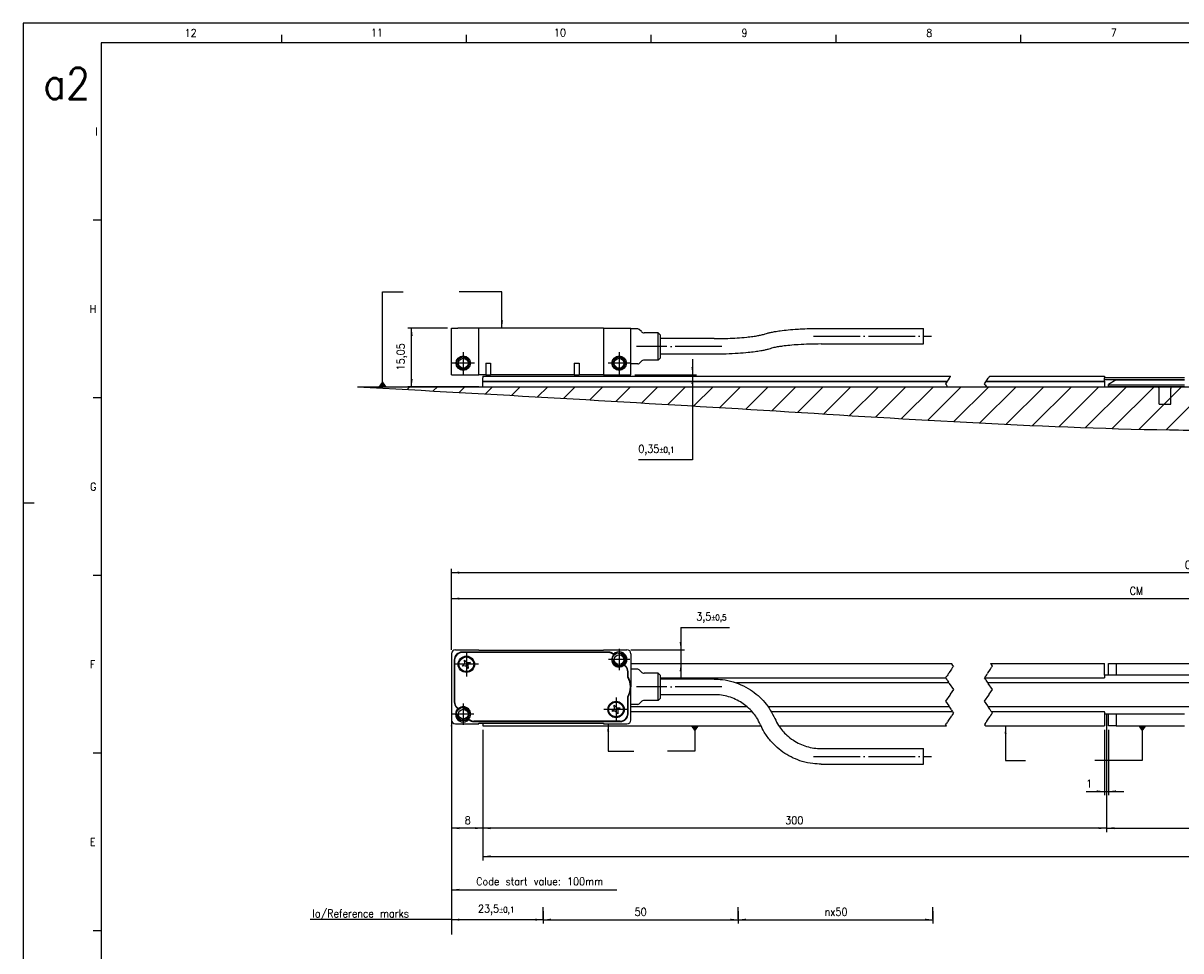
# Model space of a CAD drawing. Header units: millimetres. Extents: x -85 to 1408, y -72 to 348.
# Tile 2 of 6: x -85 to 212, y 110 to 348. Entities that reach past the tile are written whole.
import ezdxf

# ---------------------------------------------------------------- set-up
doc = ezdxf.new("R2010")
doc.units = ezdxf.units.MM
doc.linetypes.add('DOT_CENTER', pattern=[14, 12, -1, 0, -1])
doc.layers.add('1', color=7, linetype='Continuous')
doc.styles.add('CONVERTER_11', font='txt.shx', dxfattribs={"width": 0.9})
doc.dimstyles.new('ME10_DIM_13', dxfattribs={"dimtxt": 2, "dimasz": 2, "dimexe": 1, "dimexo": 1, "dimgap": 1, "dimtad": 1, "dimtih": 1, "dimtoh": 1, "dimdsep": 46, "dimtxsty": 'CONVERTER_11', "dimsah": 1, "dimcen": 0.09, "dimclrd": 2, "dimclre": 2, "dimclrt": 2, "dimadec": 0, "dimazin": 0, "dimtol": 1, "dimtp": 0.1, "dimtm": 0.1, "dimtfac": 0.75, "dimtdec": 0, "dimtix": 1, "dimtmove": 1, "dimatfit": 3, "dimfxl": 1, "dimtolj": 1, "dimtzin": 0, "dimarcsym": 0})
doc.dimstyles.new('ME10_DIM_14', dxfattribs={"dimtxt": 2, "dimasz": 2, "dimexe": 1, "dimexo": 1, "dimgap": 1, "dimtad": 1, "dimdsep": 46, "dimtxsty": 'CONVERTER_11', "dimsah": 1, "dimcen": 0.09, "dimclrd": 2, "dimclre": 2, "dimclrt": 2, "dimadec": 0, "dimazin": 0, "dimtfac": 1, "dimtdec": 4, "dimtix": 1, "dimtmove": 0, "dimatfit": 3, "dimfxl": 1, "dimtolj": 1, "dimtzin": 0, "dimarcsym": 0})
doc.dimstyles.new('ME10_DIM_18', dxfattribs={"dimtxt": 2, "dimasz": 2, "dimexe": 1, "dimexo": 1, "dimgap": 1, "dimtad": 1, "dimdsep": 46, "dimtxsty": 'CONVERTER_11', "dimsah": 1, "dimcen": 0.09, "dimclrd": 2, "dimclre": 2, "dimclrt": 2, "dimadec": 0, "dimazin": 0, "dimtfac": 1, "dimtdec": 4, "dimtix": 1, "dimtmove": 0, "dimatfit": 3, "dimfxl": 1, "dimtolj": 1, "dimtzin": 0, "dimarcsym": 0})
doc.dimstyles.new('ME10_DIM_19', dxfattribs={"dimtxt": 2, "dimasz": 2, "dimexe": 1, "dimexo": 1, "dimgap": 1, "dimtad": 1, "dimdsep": 46, "dimtxsty": 'CONVERTER_11', "dimsah": 1, "dimcen": 0.09, "dimclrd": 2, "dimclre": 2, "dimclrt": 2, "dimadec": 0, "dimazin": 0, "dimtfac": 1, "dimtdec": 4, "dimtix": 1, "dimtmove": 0, "dimatfit": 3, "dimfxl": 1, "dimtolj": 1, "dimtzin": 0, "dimarcsym": 0})
doc.dimstyles.new('ME10_DIM_20', dxfattribs={"dimtxt": 2, "dimasz": 2, "dimexe": 1, "dimexo": 1, "dimgap": 1, "dimtad": 1, "dimdsep": 46, "dimtxsty": 'CONVERTER_11', "dimsah": 1, "dimcen": 0.09, "dimclrd": 2, "dimclre": 2, "dimclrt": 2, "dimadec": 0, "dimazin": 0, "dimtol": 1, "dimtp": 0.1, "dimtm": 0.1, "dimtfac": 0.75, "dimtdec": 0, "dimtix": 1, "dimtmove": 0, "dimatfit": 3, "dimfxl": 1, "dimtolj": 1, "dimtzin": 0, "dimarcsym": 0})
doc.dimstyles.new('ME10_DIM_21', dxfattribs={"dimtxt": 2, "dimasz": 2, "dimexe": 1, "dimexo": 1, "dimgap": 1, "dimtad": 1, "dimdsep": 46, "dimtxsty": 'CONVERTER_11', "dimsah": 1, "dimcen": 0.09, "dimclrd": 2, "dimclre": 2, "dimclrt": 2, "dimadec": 0, "dimazin": 0, "dimtfac": 1, "dimtdec": 4, "dimtix": 1, "dimtmove": 0, "dimatfit": 3, "dimfxl": 1, "dimtolj": 1, "dimtzin": 0, "dimarcsym": 0})
doc.dimstyles.new('ME10_DIM_22', dxfattribs={"dimtxt": 2, "dimasz": 2, "dimexe": 1, "dimexo": 1, "dimgap": 1, "dimtad": 1, "dimdsep": 46, "dimtxsty": 'CONVERTER_11', "dimsah": 1, "dimcen": 0.09, "dimclrd": 2, "dimclre": 2, "dimclrt": 2, "dimadec": 0, "dimazin": 0, "dimtfac": 1, "dimtdec": 4, "dimtix": 1, "dimtmove": 0, "dimatfit": 3, "dimfxl": 1, "dimtolj": 1, "dimtzin": 0, "dimarcsym": 0})
doc.dimstyles.new('ME10_DIM_24', dxfattribs={"dimtxt": 2, "dimasz": 2, "dimexe": 1, "dimexo": 1, "dimgap": 1, "dimtad": 1, "dimdsep": 46, "dimtxsty": 'CONVERTER_11', "dimsah": 1, "dimcen": 0.09, "dimclrd": 2, "dimclre": 2, "dimclrt": 2, "dimadec": 0, "dimazin": 0, "dimtfac": 1, "dimtdec": 4, "dimtix": 1, "dimtmove": 0, "dimatfit": 3, "dimfxl": 1, "dimtolj": 1, "dimtzin": 0, "dimarcsym": 0})
doc.dimstyles.new('ME10_DIM_25', dxfattribs={"dimtxt": 2, "dimasz": 2, "dimexe": 1, "dimexo": 1, "dimgap": 1, "dimtad": 1, "dimtih": 1, "dimtoh": 1, "dimdsep": 46, "dimtxsty": 'CONVERTER_11', "dimsah": 1, "dimcen": 0.09, "dimclrd": 2, "dimclre": 2, "dimclrt": 2, "dimadec": 0, "dimazin": 0, "dimtol": 1, "dimtp": 0.5, "dimtm": 0.5, "dimtfac": 0.75, "dimtdec": 0, "dimtix": 1, "dimtmove": 1, "dimatfit": 3, "dimfxl": 1, "dimtolj": 1, "dimtzin": 0, "dimarcsym": 0})
doc.dimstyles.new('ME10_DIM_29', dxfattribs={"dimtxt": 2, "dimasz": 2, "dimexe": 1, "dimexo": 1, "dimgap": 1, "dimtad": 1, "dimdsep": 46, "dimtxsty": 'CONVERTER_11', "dimsah": 1, "dimcen": 0.09, "dimclrd": 2, "dimclre": 2, "dimclrt": 2, "dimadec": 0, "dimazin": 0, "dimtfac": 1, "dimtdec": 4, "dimtix": 1, "dimtmove": 0, "dimatfit": 3, "dimfxl": 1, "dimtolj": 1, "dimtzin": 0, "dimarcsym": 0})
doc.dimstyles.new('ME10_DIM_30', dxfattribs={"dimtxt": 2, "dimasz": 2, "dimexe": 1, "dimexo": 1, "dimgap": 1, "dimtad": 1, "dimdsep": 46, "dimtxsty": 'CONVERTER_11', "dimsah": 1, "dimcen": 0.09, "dimclrd": 2, "dimclre": 2, "dimclrt": 2, "dimadec": 0, "dimazin": 0, "dimtfac": 1, "dimtdec": 4, "dimtix": 1, "dimtmove": 0, "dimatfit": 3, "dimfxl": 1, "dimtolj": 1, "dimtzin": 0, "dimarcsym": 0})
doc.dimstyles.new('ME10_DIM_31', dxfattribs={"dimtxt": 2, "dimasz": 2, "dimexe": 1, "dimexo": 1, "dimgap": 1, "dimtad": 1, "dimdsep": 46, "dimtxsty": 'CONVERTER_11', "dimsah": 1, "dimcen": 0.09, "dimclrd": 2, "dimclre": 2, "dimclrt": 2, "dimadec": 0, "dimazin": 0, "dimtfac": 1, "dimtdec": 4, "dimtix": 1, "dimtmove": 0, "dimatfit": 3, "dimfxl": 1, "dimtolj": 1, "dimtzin": 0, "dimarcsym": 0})
doc.dimstyles.new('ME10_DIM_32', dxfattribs={"dimtxt": 2, "dimasz": 2, "dimexe": 1, "dimexo": 1, "dimgap": 1, "dimtad": 1, "dimdsep": 46, "dimtxsty": 'CONVERTER_11', "dimsah": 1, "dimcen": 0.09, "dimclrd": 2, "dimclre": 2, "dimclrt": 2, "dimadec": 0, "dimazin": 0, "dimtfac": 1, "dimtdec": 4, "dimtix": 1, "dimtmove": 0, "dimatfit": 3, "dimfxl": 1, "dimtolj": 1, "dimtzin": 0, "dimarcsym": 0})
doc.dimstyles.get("Standard").update_dxf_attribs({"dimtxt": 0.18, "dimasz": 0.18, "dimexe": 0.18, "dimexo": 0.0625, "dimgap": 0.09, "dimtad": 0, "dimtih": 1, "dimtoh": 1, "dimdec": 4, "dimzin": 0, "dimdsep": 46, "dimtxsty": 'Standard', "dimcen": 0.09, "dimadec": 0, "dimazin": 0, "dimtfac": 1, "dimtdec": 4, "dimtofl": 0, "dimtmove": 0, "dimatfit": 3, "dimfxl": 1, "dimtolj": 1, "dimtzin": 0, "dimarcsym": 0})

# ---------------------------------------------------------------- blocks, each defined once
blk = doc.blocks.new('Regla_64__5', base_point=(32.99, 250.26))
at = {"color": 7, "linetype": 'Continuous'}
for p, q in [((32.99, 257.41), (153.02, 257.41)), ((32.99, 257.41), (32.99, 257.01)), ((32.99, 256.51), (32.99, 257.01)), ((32.99, 256.46), (32.99, 256.51)), ((32.99, 256.16), (32.99, 256.46)), ((32.99, 256.16), (152.18, 256.16)), ((32.99, 256.06), (32.99, 256.16)), ((152.12, 256.06), (32.99, 256.06)), ((32.99, 255.96), (32.99, 256.06)), ((152.05, 255.96), (32.99, 255.96)), ((32.99, 254.71), (32.99, 255.96)), ((192.49, 255.96), (162.05, 255.96)), ((192.49, 256.06), (162.12, 256.06)), ((162.18, 256.16), (192.49, 256.16)), ((163.02, 257.41), (192.49, 257.41)), ((192.49, 257.41), (192.49, 257.01)), ((192.49, 256.46), (192.49, 257.01)), ((212.99, 257.01), (192.49, 257.01)), ((212.99, 256.51), (192.49, 256.51)), ((192.49, 256.16), (192.49, 256.46)), ((192.49, 256.16), (192.49, 256.06)), ((192.49, 255.96), (192.49, 256.06)), ((192.49, 255.96), (192.49, 254.71)), ((195.49, 256.46), (193.49, 255.31)), ((195.49, 256.46), (212.99, 256.46)), ((32.99, 254.71), (152.26, 254.71)), ((162.26, 254.71), (192.49, 254.71)), ((193.49, 255.21), (193.49, 255.31)), ((193.49, 254.71), (193.49, 255.21)), ((193.49, 255.21), (212.99, 255.21)), ((212.99, 254.71), (193.49, 254.71)), ((206.49, 250.26), (206.49, 254.27)), ((209.49, 250.26), (209.49, 254.27)), ((206.49, 250.26), (209.49, 250.26))]:
    blk.add_line(p, q, dxfattribs=at)
at = {"color": 2, "linetype": 'DOT_CENTER'}
for p, q in [((152.05, 255.96), (151.74, 255.5)), ((151.74, 255.5), (151.93, 255.21)), ((152.12, 256.06), (152.05, 255.96)), ((152.18, 256.16), (152.12, 256.06)), ((152.38, 256.46), (152.18, 256.16)), ((152.42, 256.51), (152.38, 256.46)), ((152.68, 256.91), (152.42, 256.51)), ((152.68, 256.91), (152.75, 257.01)), ((152.75, 257.01), (152.8, 257.09)), ((152.8, 257.09), (152.85, 257.16)), ((152.85, 257.16), (152.92, 257.26)), ((152.92, 257.26), (152.99, 257.38)), ((152.99, 257.38), (153.02, 257.41)), ((161.74, 255.5), (162.05, 255.96)), ((161.93, 255.21), (161.74, 255.5)), ((162.05, 255.96), (162.12, 256.06)), ((162.12, 256.06), (162.18, 256.16)), ((162.18, 256.16), (162.38, 256.46)), ((162.38, 256.46), (162.42, 256.51)), ((162.42, 256.51), (162.68, 256.91)), ((162.75, 257.01), (162.68, 256.91)), ((162.8, 257.09), (162.75, 257.01)), ((162.85, 257.16), (162.8, 257.09)), ((162.92, 257.26), (162.85, 257.16)), ((162.99, 257.38), (162.92, 257.26)), ((163.02, 257.41), (162.99, 257.38)), ((152.26, 254.71), (151.93, 255.21)), ((161.93, 255.21), (162.26, 254.71))]:
    blk.add_line(p, q, dxfattribs=at)
at = {"color": 7, "linetype": 'Continuous'}
for centre, start, end in [((205.69, 254.27), 0, 33.3457), ((210.29, 254.27), 146.6543, 180)]:
    blk.add_arc(centre, 0.8, start, end, dxfattribs=at)
blk = doc.blocks.new('CABEZA_REGLA_EXPOSED__6', base_point=(24.99, 257.76))
at = {"color": 7, "linetype": 'Continuous'}
for p, q in [((24.99, 269.76), (26.58, 269.76)), ((24.99, 257.76), (24.99, 269.76)), ((31.99, 269.76), (26.58, 269.76)), ((31.99, 257.76), (31.99, 269.76)), ((63.99, 269.76), (31.99, 269.76)), ((63.99, 269.76), (66.57, 269.76)), ((63.99, 269.76), (63.99, 257.76)), ((66.57, 269.76), (69.4, 269.76)), ((69.4, 269.76), (70.29, 269.76)), ((70.29, 269.76), (70.99, 269.76)), ((70.99, 269.56), (70.99, 269.76)), ((70.99, 260.56), (70.99, 269.56)), ((72.78, 269.56), (70.99, 269.56)), ((73.7, 268.86), (73.14, 269.42)), ((77.99, 268.56), (74.4, 268.56)), ((78.49, 268.06), (77.99, 268.56)), ((77.99, 261.56), (77.99, 268.56)), ((78.49, 268.06), (78.49, 262.06)), ((119.83, 269.68), (146.08, 269.68)), ((146.08, 265.7), (146.08, 269.68)), ((92.33, 267.06), (78.49, 267.06)), ((119.83, 265.68), (146.08, 265.68)), ((77.99, 261.56), (74.4, 261.56)), ((78.49, 262.06), (77.99, 261.56)), ((92.33, 263.06), (78.49, 263.06)), ((33.77, 260.76), (33.77, 257.76)), ((33.77, 260.76), (35.01, 260.76)), ((35.01, 260.76), (35.01, 257.76)), ((56.47, 260.76), (56.47, 257.76)), ((56.47, 260.76), (57.71, 260.76)), ((57.71, 260.76), (57.71, 257.76)), ((72.78, 260.56), (70.99, 260.56)), ((70.99, 257.76), (70.99, 260.56)), ((73.7, 261.27), (73.14, 260.71)), ((24.99, 257.76), (31.99, 257.76)), ((33.77, 257.76), (31.99, 257.76)), ((33.77, 257.76), (35.01, 257.76)), ((56.47, 257.76), (35.01, 257.76)), ((56.47, 257.76), (57.71, 257.76)), ((63.99, 257.76), (57.71, 257.76)), ((63.99, 257.76), (70.99, 257.76))]:
    blk.add_line(p, q, dxfattribs=at)
for centre, radius in [((27.99, 260.76), 1.85), ((27.99, 260.76), 1.6), ((27.99, 260.76), 1.25), ((67.99, 260.76), 1.85), ((67.99, 260.76), 1.6), ((67.99, 260.76), 1.25)]:
    blk.add_circle(centre, radius, dxfattribs=at)
for centre, radius, start, end in [((72.78, 269.06), 0.5, 45, 90), ((74.4, 269.56), 1, 225, 270), ((74.4, 260.56), 1, 90, 135), ((72.78, 261.06), 0.5, 270, 315)]:
    blk.add_arc(centre, radius, start, end, dxfattribs=at)
for points, knots in [([(92.33, 267.06), (92.83, 267.07), (94, 267.07), (95.96, 267.12), (98.26, 267.23), (100.42, 267.4), (102.21, 267.61), (103.46, 267.8), (104.37, 267.98), (104.99, 268.13), (105.31, 268.23), (105.45, 268.27)], [0, 0, 0, 0, 1.48769, 3.512666, 5.906097, 8.384028, 10.000024, 11.308732, 12.197421, 12.78054, 13.209703, 13.209703, 13.209703, 13.209703]), ([(105.45, 268.27), (105.65, 268.33), (106.1, 268.47), (106.91, 268.67), (108, 268.88), (109.52, 269.12), (111.46, 269.33), (113.4, 269.48), (115.35, 269.59), (117.4, 269.67), (118.96, 269.68), (119.83, 269.68)], [0, 0, 0, 0, 0.62921, 1.420102, 2.48505, 3.957263, 6.044379, 8.336662, 9.80845, 11.888369, 14.497563, 14.497563, 14.497563, 14.497563]), ([(106.71, 264.48), (106.51, 264.41), (106.06, 264.27), (105.26, 264.08), (104.17, 263.86), (102.75, 263.65), (100.82, 263.42), (98.36, 263.23), (95.43, 263.09), (93.38, 263.07), (92.33, 263.06)], [0, 0, 0, 0, 0.62921, 1.420102, 2.48505, 3.957263, 5.711348, 8.336658, 11.355609, 14.497427, 14.497427, 14.497427, 14.497427]), ([(119.83, 265.68), (118.83, 265.67), (116.86, 265.66), (114.17, 265.53), (111.85, 265.35), (110.15, 265.16), (108.8, 264.96), (107.88, 264.79), (107.17, 264.62), (106.85, 264.52), (106.71, 264.48)], [0, 0, 0, 0, 3.020094, 5.905976, 8.079292, 9.999908, 11.019115, 12.197284, 12.79445, 13.209566, 13.209566, 13.209566, 13.209566])]:
    blk.add_open_spline(points, degree=3, knots=knots, dxfattribs=at)
blk.add_open_spline([(146.08, 265.68), (146.08, 265.69), (146.08, 265.69), (146.08, 265.7), (146.08, 265.7)], degree=3, dxfattribs=at)
at = {"layer": '1', "color": 2, "linetype": 'DOT_CENTER'}
for p, q in [((117.83, 267.68), (148.08, 267.68)), ((94.33, 265.06), (72.4, 265.06)), ((27.99, 263.61), (27.99, 257.91)), ((67.99, 263.61), (67.99, 257.91)), ((30.84, 260.76), (25.14, 260.76)), ((70.84, 260.76), (65.14, 260.76))]:
    blk.add_line(p, q, dxfattribs=at)
at = {"layer": '1', "color": 30, "linetype": 'Continuous'}
for centre in [(27.99, 260.76), (67.99, 260.76)]:
    blk.add_arc(centre, 1.5, 175, 95, dxfattribs=at)
blk = doc.blocks.new('EXG_EXGA-640__7', base_point=(24.99, 250.26))
for name, p in [('CABEZA_REGLA_EXPOSED__6', (24.99, 257.76)), ('Regla_64__5', (32.99, 250.26))]:
    blk.add_blockref(name, p)
blk = doc.blocks.new('*D40')
at = {"layer": '1', "color": 2, "linetype": 'Continuous'}
for p, q in [((86.8, 261.76), (86.8, 235.97)), ((33.99, 257.41), (87.8, 257.41)), ((71.99, 257.76), (87.8, 257.76)), ((86.8, 235.97), (72.92, 235.97))]:
    blk.add_line(p, q, dxfattribs=at)
at = {"layer": '1', "color": 2}
for points in [[(86.53, 259.76), (87.06, 259.76), (86.8, 257.76)], [(87.06, 255.41), (86.53, 255.41), (86.8, 257.41)]]:
    blk.add_solid(points, dxfattribs=at)
at = {"layer": '1', "color": 2, "insert": (72.92, 237.17), "char_height": 2, "attachment_point": 7, "rotation": 0.0001, "line_spacing_factor": 0.60024, "style": 'CONVERTER_11'}
blk.add_mtext('\\C2;0,35\\C2;\\H1.5;{\\Fgdt;`}0,1', dxfattribs=at)
blk = doc.blocks.new('*D41')
at = {"layer": '1', "color": 2, "linetype": 'Continuous'}
for p, q in [((23.99, 269.76), (13.75, 269.76)), ((14.75, 254.71), (14.75, 269.76)), ((31.99, 254.71), (13.75, 254.71))]:
    blk.add_line(p, q, dxfattribs=at)
at = {"layer": '1', "color": 2}
for points in [[(15.02, 267.76), (14.49, 267.76), (14.75, 269.76)], [(14.49, 256.71), (15.02, 256.71), (14.75, 254.71)]]:
    blk.add_solid(points, dxfattribs=at)
at = {"layer": '1', "color": 2, "insert": (13.55, 258.89), "char_height": 2, "attachment_point": 7, "rotation": 90, "line_spacing_factor": 0.60024, "style": 'CONVERTER_11'}
blk.add_mtext('15,05', dxfattribs=at)
blk = doc.blocks.new('1__18', base_point=(24.99, 167.73))
at = {"layer": '1', "color": 7}
blk.add_point((24.99, 167.73), dxfattribs=at)
blk = doc.blocks.new('Regla_64__20', base_point=(32.99, 159.73))
at = {"color": 7, "linetype": 'Continuous'}
for p, q in [((70.99, 183.73), (153.27, 183.73)), ((163.27, 183.73), (192.49, 183.73)), ((192.49, 180.73), (192.49, 183.73)), ((193.49, 183.73), (195.49, 183.73)), ((193.49, 180.73), (193.49, 183.73)), ((195.49, 183.73), (195.49, 180.73)), ((195.49, 183.73), (260.49, 183.73)), ((78.49, 180.03), (151.74, 180.03)), ((152.6, 178.73), (98.1, 178.73)), ((161.74, 180.03), (192.49, 180.03)), ((323.1, 178.73), (162.6, 178.73)), ((192.49, 180.73), (192.49, 180.18)), ((263.49, 180.73), (192.49, 180.73)), ((192.49, 180.18), (192.49, 180.03)), ((92.33, 175.73), (78.49, 175.73)), ((70.99, 172.73), (100.68, 172.73)), ((106.13, 172.73), (152.6, 172.73)), ((162.6, 172.73), (323.1, 172.73)), ((70.99, 171.43), (102.04, 171.43)), ((106.98, 171.43), (153.47, 171.43)), ((163.47, 171.43), (192.49, 171.43)), ((192.49, 171.28), (192.49, 171.43)), ((192.49, 171.28), (192.49, 170.73)), ((212.99, 170.73), (192.49, 170.73)), ((192.49, 170.73), (192.49, 167.73)), ((193.49, 167.73), (193.49, 170.73)), ((195.49, 170.73), (195.49, 167.73)), ((32.99, 168.43), (32.99, 167.73)), ((32.99, 167.73), (104.38, 167.73)), ((108.94, 167.73), (151.94, 167.73)), ((161.94, 167.73), (192.49, 167.73)), ((195.49, 167.73), (193.49, 167.73)), ((195.49, 167.73), (212.99, 167.73))]:
    blk.add_line(p, q, dxfattribs=at)
at = {"color": 2, "linetype": 'DOT_CENTER'}
for p, q in [((152.51, 181.19), (152.28, 180.83)), ((152.51, 181.19), (152.6, 181.32)), ((152.9, 181.77), (152.6, 181.32)), ((153.26, 182.3), (152.9, 181.77)), ((153.55, 182.75), (153.26, 182.3)), ((153.27, 183.73), (153.34, 183.63)), ((153.6, 183.23), (153.34, 183.63)), ((153.55, 182.75), (153.64, 182.88)), ((153.6, 183.23), (153.74, 183.03)), ((153.74, 183.03), (153.64, 182.88)), ((162.28, 180.83), (162.51, 181.19)), ((162.6, 181.32), (162.51, 181.19)), ((162.6, 181.32), (162.9, 181.77)), ((162.9, 181.77), (163.26, 182.3)), ((163.26, 182.3), (163.55, 182.75)), ((163.34, 183.63), (163.27, 183.73)), ((163.34, 183.63), (163.6, 183.23)), ((163.64, 182.88), (163.55, 182.75)), ((163.74, 183.03), (163.6, 183.23)), ((163.64, 182.88), (163.74, 183.03)), ((151.84, 180.18), (151.74, 180.03)), ((151.74, 180.03), (151.94, 179.73)), ((152.11, 180.58), (151.84, 180.18)), ((151.94, 179.73), (152.04, 179.58)), ((152.14, 179.43), (152.04, 179.58)), ((152.28, 180.83), (152.11, 180.58)), ((152.14, 179.43), (152.47, 178.93)), ((152.57, 178.78), (152.47, 178.93)), ((152.57, 178.78), (152.6, 178.73)), ((152.6, 178.73), (152.67, 178.63)), ((152.67, 178.63), (153.74, 177.03)), ((161.84, 180.18), (161.74, 180.03)), ((161.94, 179.73), (161.74, 180.03)), ((161.84, 180.18), (162.11, 180.58)), ((162.04, 179.58), (161.94, 179.73)), ((162.04, 179.58), (162.14, 179.43)), ((162.11, 180.58), (162.28, 180.83)), ((162.47, 178.93), (162.14, 179.43)), ((162.57, 178.78), (162.47, 178.93)), ((162.6, 178.73), (162.57, 178.78)), ((162.67, 178.63), (162.6, 178.73)), ((163.74, 177.03), (162.67, 178.63)), ((152.81, 175.63), (151.74, 174.03)), ((152.88, 175.73), (152.81, 175.63)), ((152.94, 175.83), (152.88, 175.73)), ((153.74, 177.03), (152.94, 175.83)), ((161.74, 174.03), (162.81, 175.63)), ((162.81, 175.63), (162.88, 175.73)), ((162.88, 175.73), (162.94, 175.83)), ((162.94, 175.83), (163.74, 177.03)), ((151.74, 174.03), (152.54, 172.83)), ((152.54, 172.83), (152.6, 172.73)), ((152.6, 172.73), (152.64, 172.68)), ((152.64, 172.68), (152.74, 172.53)), ((152.74, 172.53), (153.07, 172.03)), ((162.54, 172.83), (161.74, 174.03)), ((162.6, 172.73), (162.54, 172.83)), ((162.64, 172.68), (162.6, 172.73)), ((162.74, 172.53), (162.64, 172.68)), ((163.07, 172.03), (162.74, 172.53)), ((152.86, 169.7), (152.5, 169.17)), ((153.15, 170.15), (152.86, 169.7)), ((153.07, 172.03), (153.17, 171.88)), ((153.15, 170.15), (153.24, 170.28)), ((153.17, 171.88), (153.27, 171.73)), ((153.48, 170.63), (153.24, 170.28)), ((153.27, 171.73), (153.47, 171.43)), ((153.47, 171.43), (153.57, 171.28)), ((153.64, 170.88), (153.48, 170.63)), ((153.57, 171.28), (153.74, 171.03)), ((153.74, 171.03), (153.64, 170.88)), ((162.5, 169.17), (162.86, 169.7)), ((162.86, 169.7), (163.15, 170.15)), ((163.17, 171.88), (163.07, 172.03)), ((163.24, 170.28), (163.15, 170.15)), ((163.27, 171.73), (163.17, 171.88)), ((163.24, 170.28), (163.48, 170.63)), ((163.47, 171.43), (163.27, 171.73)), ((163.57, 171.28), (163.47, 171.43)), ((163.48, 170.63), (163.64, 170.88)), ((163.74, 171.03), (163.57, 171.28)), ((163.64, 170.88), (163.74, 171.03)), ((151.74, 168.03), (151.88, 168.23)), ((151.87, 167.83), (151.74, 168.03)), ((151.94, 167.73), (151.87, 167.83)), ((152.11, 168.59), (151.88, 168.23)), ((152.11, 168.59), (152.2, 168.72)), ((152.5, 169.17), (152.2, 168.72)), ((161.88, 168.23), (161.74, 168.03)), ((161.74, 168.03), (161.87, 167.83)), ((161.87, 167.83), (161.94, 167.73)), ((161.88, 168.23), (162.11, 168.59)), ((162.2, 168.72), (162.11, 168.59)), ((162.2, 168.72), (162.5, 169.17))]:
    blk.add_line(p, q, dxfattribs=at)
blk = doc.blocks.new('CABEZA_REGLA_EXPOSED__21', base_point=(24.99, 157.9))
at = {"color": 7, "linetype": 'Continuous'}
for p, q in [((25.99, 187.23), (31.99, 187.23)), ((31.99, 187.03), (31.99, 187.23)), ((63.99, 187.23), (69.99, 187.23)), ((63.99, 187.23), (63.99, 187.03)), ((24.99, 186.23), (24.99, 169.23)), ((25.69, 184.63), (25.69, 173.86)), ((25.79, 184.63), (25.79, 173.86)), ((65.26, 186.63), (27.69, 186.63)), ((65.26, 186.53), (27.69, 186.53)), ((28.34, 184.62), (28.96, 183.95)), ((28.37, 183.7), (28.34, 184.62)), ((63.99, 187.03), (31.99, 187.03)), ((70.99, 186.23), (70.99, 182.23)), ((27.71, 183.08), (28.37, 183.7)), ((28.62, 183.12), (27.71, 183.08)), ((29.24, 182.45), (28.62, 183.12)), ((28.96, 183.95), (29.87, 183.99)), ((29.87, 183.99), (29.21, 183.36)), ((29.21, 183.36), (29.24, 182.45)), ((69.63, 182.95), (69.26, 183.32)), ((69.4, 183.32), (69.7, 183.02)), ((70.19, 180.26), (70.19, 181.61)), ((70.29, 180.29), (70.29, 181.61)), ((72.78, 182.23), (70.99, 182.23)), ((70.99, 182.23), (70.99, 177.73)), ((73.7, 181.53), (73.14, 182.09)), ((77.99, 181.23), (74.4, 181.23)), ((77.99, 177.73), (77.99, 181.23)), ((78.49, 180.73), (77.99, 181.23)), ((78.49, 180.73), (78.49, 177.73)), ((92.33, 179.73), (78.49, 179.73)), ((70.99, 173.23), (70.99, 177.73)), ((77.99, 174.23), (77.99, 177.73)), ((78.49, 177.73), (78.49, 174.73)), ((92.33, 175.73), (78.49, 175.73)), ((26.58, 172.15), (26.28, 172.45)), ((26.72, 172.15), (26.35, 172.52)), ((66.74, 173.02), (67.36, 172.35)), ((66.77, 172.1), (66.74, 173.02)), ((67.36, 172.35), (68.27, 172.39)), ((68.27, 172.39), (67.61, 171.76)), ((70.19, 170.83), (70.19, 175.21)), ((70.29, 170.83), (70.29, 175.18)), ((72.78, 173.23), (70.99, 173.23)), ((70.99, 169.23), (70.99, 173.23)), ((73.7, 173.94), (73.14, 173.38)), ((77.99, 174.23), (74.4, 174.23)), ((78.49, 174.73), (77.99, 174.23)), ((66.11, 171.48), (66.77, 172.1)), ((67.02, 171.52), (66.11, 171.48)), ((67.64, 170.85), (67.02, 171.52)), ((67.61, 171.76), (67.64, 170.85)), ((25.99, 168.23), (31.99, 168.23)), ((68.29, 168.93), (30.72, 168.93)), ((30.72, 168.83), (68.29, 168.83)), ((31.99, 168.23), (31.99, 168.43)), ((31.99, 168.43), (63.99, 168.43)), ((63.99, 168.43), (63.99, 168.23)), ((63.99, 168.23), (69.99, 168.23)), ((119.83, 161.9), (146.08, 161.9)), ((146.08, 157.9), (146.08, 161.9)), ((119.83, 157.9), (146.08, 157.9))]:
    blk.add_line(p, q, dxfattribs=at)
for centre, radius in [((28.79, 183.53), 2.1), ((28.79, 183.53), 1.9), ((67.99, 184.73), 1.75), ((67.99, 184.73), 1.25), ((27.99, 170.73), 1.75), ((67.19, 171.93), 2.1), ((67.19, 171.93), 1.9), ((27.99, 170.73), 1.25)]:
    blk.add_circle(centre, radius, dxfattribs=at)
for centre, radius, start, end in [((25.99, 186.23), 1, 90, 180), ((69.99, 186.23), 1, 0, 90), ((27.69, 184.63), 2, 90, 180), ((27.69, 184.63), 1.9, 90, 180), ((65.26, 184.63), 2, 49.0546, 90), ((65.26, 184.63), 1.9, 46.1691, 90), ((67.99, 184.73), 1.9, 138.0289, 311.983), ((67.99, 184.73), 2, 315, 135.1434), ((68.29, 181.61), 1.9, 0, 45), ((68.29, 181.61), 2, 0, 45), ((72.78, 181.73), 0.5, 45, 90), ((74.4, 182.23), 1, 225, 270), ((65.99, 177.73), 4.9, 328.9973, 31.0027), ((65.99, 177.73), 5, 0, 30.6834), ((65.99, 177.73), 5, 329.3166, 0), ((27.69, 173.86), 2, 180, 225), ((27.69, 173.86), 1.9, 180, 225), ((27.99, 170.73), 1.9, 318.0289, 131.983), ((72.78, 173.73), 0.5, 270, 315), ((74.4, 173.23), 1, 90, 135), ((27.99, 170.73), 2, 135, 315.1434), ((30.72, 170.83), 1.9, 226.1691, 270), ((30.72, 170.83), 2, 229.0546, 270), ((68.29, 170.83), 2, 270, 0), ((68.29, 170.83), 1.9, 270, 0), ((25.99, 169.23), 1, 180, 270), ((69.99, 169.23), 1, 270, 0)]:
    blk.add_arc(centre, radius, start, end, dxfattribs=at)
for points, knots in [([(92.33, 179.73), (93.05, 179.71), (94.69, 179.65), (97.02, 179.14), (99.44, 178.26), (101.61, 177.08), (103.66, 175.53), (105.37, 173.78), (106.84, 171.81), (107.55, 170.35), (107.91, 169.63)], [0, 0, 0, 0, 2.15213, 4.940557, 7.08707, 9.865012, 12.315601, 14.762893, 17.199012, 19.632164, 19.632164, 19.632164, 19.632164]), ([(104.25, 168.01), (103.94, 168.64), (103.39, 169.75), (102.21, 171.3), (100.94, 172.57), (99.43, 173.69), (97.85, 174.57), (96.08, 175.23), (94.23, 175.66), (92.96, 175.71), (92.33, 175.73)], [0, 0, 0, 0, 2.090968, 3.710921, 5.820382, 7.452727, 9.336879, 11.223599, 13.117235, 15.011838, 15.011838, 15.011838, 15.011838]), ([(107.91, 169.63), (108.22, 169), (108.77, 167.89), (109.86, 166.47), (111.1, 165.17), (112.59, 164.02), (114.31, 163.07), (116.08, 162.41), (117.94, 161.98), (119.2, 161.93), (119.83, 161.9)], [0, 0, 0, 0, 2.090968, 3.710921, 5.340052, 7.452731, 9.336883, 11.223603, 13.117239, 15.011842, 15.011842, 15.011842, 15.011842]), ([(119.83, 157.9), (119.12, 157.93), (117.47, 157.99), (115.04, 158.52), (112.63, 159.43), (110.47, 160.62), (108.51, 162.11), (106.72, 163.93), (105.27, 165.91), (104.56, 167.38), (104.25, 168.01)], [0, 0, 0, 0, 2.15213, 4.940557, 7.404167, 9.865227, 12.315816, 14.763108, 17.510386, 19.632171, 19.632171, 19.632171, 19.632171])]:
    blk.add_open_spline(points, degree=3, knots=knots, dxfattribs=at)
at = {"layer": '1', "color": 2, "linetype": 'DOT_CENTER'}
for p, q in [((67.99, 187.48), (67.99, 181.98)), ((28.79, 186.63), (28.79, 180.43)), ((70.74, 184.73), (65.24, 184.73)), ((31.89, 183.53), (25.69, 183.53)), ((94.33, 177.73), (72.4, 177.73)), ((27.99, 173.48), (27.99, 167.98)), ((67.19, 175.03), (67.19, 168.83)), ((30.74, 170.73), (25.24, 170.73)), ((70.29, 171.93), (64.09, 171.93)), ((117.83, 159.9), (148.08, 159.9))]:
    blk.add_line(p, q, dxfattribs=at)
at = {"layer": '1', "color": 30, "linetype": 'Continuous'}
for centre in [(67.99, 184.73), (27.99, 170.73)]:
    blk.add_arc(centre, 1.5, 175, 95, dxfattribs=at)
blk = doc.blocks.new('EXG_EXGA-640__22', base_point=(24.99, 157.9))
for name, p in [('CABEZA_REGLA_EXPOSED__21', (24.99, 157.9)), ('Regla_64__20', (32.99, 159.73))]:
    blk.add_blockref(name, p)
blk = doc.blocks.new('*D42')
at = {"layer": '1', "color": 2, "linetype": 'Continuous'}
for p, q in [((98.49, 120.23), (98.49, 117.02)), ((148.49, 120.23), (148.49, 117.02)), ((98.49, 118.02), (148.49, 118.02))]:
    blk.add_line(p, q, dxfattribs=at)
at = {"layer": '1', "color": 2}
for points in [[(100.49, 118.28), (100.49, 117.75), (98.49, 118.02)], [(146.49, 117.75), (146.49, 118.28), (148.49, 118.02)]]:
    blk.add_solid(points, dxfattribs=at)
at = {"layer": '1', "color": 2, "insert": (120.71, 119.02), "char_height": 2, "attachment_point": 7, "rotation": 0.0001, "line_spacing_factor": 0.60024, "style": 'CONVERTER_11'}
blk.add_mtext('\\C2;nx\\C2;50', dxfattribs=at)
blk = doc.blocks.new('*D43')
at = {"layer": '1', "color": 2, "linetype": 'Continuous'}
for p, q in [((48.49, 120.23), (48.49, 117.02)), ((98.49, 120.23), (98.49, 117.02)), ((48.49, 118.02), (98.49, 118.02))]:
    blk.add_line(p, q, dxfattribs=at)
at = {"layer": '1', "color": 2}
for points in [[(50.49, 118.28), (50.49, 117.75), (48.49, 118.02)], [(96.49, 117.75), (96.49, 118.28), (98.49, 118.02)]]:
    blk.add_solid(points, dxfattribs=at)
at = {"layer": '1', "color": 2, "insert": (71.99, 119.02), "char_height": 2, "attachment_point": 7, "rotation": 0.0001, "line_spacing_factor": 0.60024, "style": 'CONVERTER_11'}
blk.add_mtext('50', dxfattribs=at)
blk = doc.blocks.new('*D44')
at = {"layer": '1', "color": 2, "linetype": 'Continuous'}
for p, q in [((24.99, 168.23), (24.99, 117.02)), ((48.49, 120.23), (48.49, 117.02)), ((48.49, 118.02), (24.99, 118.02))]:
    blk.add_line(p, q, dxfattribs=at)
at = {"layer": '1', "color": 2}
for points in [[(26.99, 118.28), (26.99, 117.75), (24.99, 118.02)], [(46.49, 117.75), (46.49, 118.28), (48.49, 118.02)]]:
    blk.add_solid(points, dxfattribs=at)
at = {"layer": '1', "color": 2, "insert": (31.8, 119.22), "char_height": 2, "attachment_point": 7, "rotation": 0.0001, "line_spacing_factor": 0.60024, "style": 'CONVERTER_11'}
blk.add_mtext('\\C2;23,5\\C2;\\H1.5;{\\Fgdt;`}0,1', dxfattribs=at)
blk = doc.blocks.new('*D45')
at = {"layer": '1', "color": 2, "linetype": 'Continuous'}
for p, q in [((32.99, 166.73), (32.99, 133.24)), ((422.99, 166.73), (422.99, 133.24)), ((32.99, 134.24), (422.99, 134.24))]:
    blk.add_line(p, q, dxfattribs=at)
at = {"layer": '1', "color": 2}
for points in [[(34.99, 134.51), (34.99, 133.98), (32.99, 134.24)], [(420.99, 133.98), (420.99, 134.51), (422.99, 134.24)]]:
    blk.add_solid(points, dxfattribs=at)
at = {"layer": '1', "color": 2, "insert": (216.93, 135.24), "char_height": 2, "attachment_point": 7, "rotation": 0.0001, "line_spacing_factor": 0.60024, "style": 'CONVERTER_11'}
blk.add_mtext('CM+30', dxfattribs=at)
blk = doc.blocks.new('*D46')
at = {"layer": '1', "color": 2, "linetype": 'Continuous'}
for p, q in [((24.99, 187.23), (24.99, 208.04)), ((430.99, 187.23), (430.99, 208.04)), ((24.99, 207.04), (430.99, 207.04))]:
    blk.add_line(p, q, dxfattribs=at)
at = {"layer": '1', "color": 2}
for points in [[(26.99, 207.3), (26.99, 206.77), (24.99, 207.04)], [(428.99, 206.77), (428.99, 207.3), (430.99, 207.04)]]:
    blk.add_solid(points, dxfattribs=at)
at = {"layer": '1', "color": 2, "insert": (213.1, 208.04), "char_height": 2, "attachment_point": 7, "rotation": 0.0001, "line_spacing_factor": 0.60024, "style": 'CONVERTER_11'}
blk.add_mtext('CM+46', dxfattribs=at)
blk = doc.blocks.new('*D48')
at = {"layer": '1', "color": 2, "linetype": 'Continuous'}
for p, q in [((24.99, 187.23), (24.99, 201.37)), ((24.99, 200.37), (384.99, 200.37)), ((384.99, 187.23), (384.99, 201.37))]:
    blk.add_line(p, q, dxfattribs=at)
at = {"layer": '1', "color": 2}
for points in [[(26.99, 200.64), (26.99, 200.11), (24.99, 200.37)], [(382.99, 200.11), (382.99, 200.64), (384.99, 200.37)]]:
    blk.add_solid(points, dxfattribs=at)
at = {"layer": '1', "color": 2, "insert": (198.96, 201.37), "char_height": 2, "attachment_point": 7, "rotation": 0.0001, "line_spacing_factor": 0.60024, "style": 'CONVERTER_11'}
blk.add_mtext('CM', dxfattribs=at)
blk = doc.blocks.new('*D49')
at = {"layer": '1', "color": 2, "linetype": 'Continuous'}
for p, q in [((83.78, 192.97), (96.3, 192.97)), ((83.78, 192.97), (83.78, 179.73)), ((70.99, 187.23), (84.78, 187.23)), ((71.99, 183.73), (84.78, 183.73))]:
    blk.add_line(p, q, dxfattribs=at)
at = {"layer": '1', "color": 2}
for points in [[(83.52, 189.23), (84.04, 189.23), (83.78, 187.23)], [(84.04, 181.73), (83.52, 181.73), (83.78, 183.73)]]:
    blk.add_solid(points, dxfattribs=at)
at = {"layer": '1', "color": 2, "insert": (87.78, 194.17), "char_height": 2, "attachment_point": 7, "rotation": 0.0001, "line_spacing_factor": 0.60024, "style": 'CONVERTER_11'}
blk.add_mtext('\\C2;3,5\\C2;\\H1.5;{\\Fgdt;`}0,5', dxfattribs=at)
blk = doc.blocks.new('*D53')
at = {"layer": '1', "color": 2, "linetype": 'Continuous'}
for p, q in [((192.99, 169.73), (192.99, 140.5)), ((262.99, 169.73), (262.99, 140.5)), ((192.99, 141.5), (262.99, 141.5))]:
    blk.add_line(p, q, dxfattribs=at)
at = {"layer": '1', "color": 2}
for points in [[(194.99, 141.76), (194.99, 141.23), (192.99, 141.5)], [(260.99, 141.23), (260.99, 141.76), (262.99, 141.5)]]:
    blk.add_solid(points, dxfattribs=at)
at = {"layer": '1', "color": 2, "insert": (226.49, 142.5), "char_height": 2, "attachment_point": 7, "rotation": 0.0001, "line_spacing_factor": 0.60024, "style": 'CONVERTER_11'}
blk.add_mtext('70', dxfattribs=at)
blk = doc.blocks.new('*D54')
at = {"layer": '1', "color": 2, "linetype": 'Continuous'}
for p, q in [((192.99, 169.73), (192.99, 140.5)), ((32.99, 166.73), (32.99, 140.5)), ((192.99, 141.5), (32.99, 141.5))]:
    blk.add_line(p, q, dxfattribs=at)
at = {"layer": '1', "color": 2}
for points in [[(34.99, 141.76), (34.99, 141.23), (32.99, 141.5)], [(190.99, 141.23), (190.99, 141.76), (192.99, 141.5)]]:
    blk.add_solid(points, dxfattribs=at)
at = {"layer": '1', "color": 2, "insert": (110.59, 142.5), "char_height": 2, "attachment_point": 7, "rotation": 0.0001, "line_spacing_factor": 0.60024, "style": 'CONVERTER_11'}
blk.add_mtext('300', dxfattribs=at)
blk = doc.blocks.new('*D55')
at = {"layer": '1', "color": 2, "linetype": 'Continuous'}
for p, q in [((192.49, 166.73), (192.49, 149.93)), ((193.49, 166.73), (193.49, 149.93)), ((187.79, 150.93), (192.49, 150.93)), ((192.49, 150.93), (193.49, 150.93)), ((193.49, 150.93), (197.49, 150.93))]:
    blk.add_line(p, q, dxfattribs=at)
at = {"layer": '1', "color": 2}
for points in [[(190.49, 150.67), (190.49, 151.2), (192.49, 150.93)], [(195.49, 151.2), (195.49, 150.67), (193.49, 150.93)]]:
    blk.add_solid(points, dxfattribs=at)
at = {"layer": '1', "color": 2, "insert": (187.79, 151.93), "char_height": 2, "attachment_point": 7, "rotation": 0.0001, "line_spacing_factor": 0.60024, "style": 'CONVERTER_11'}
blk.add_mtext('1', dxfattribs=at)
blk = doc.blocks.new('*D56')
at = {"layer": '1', "color": 2, "linetype": 'Continuous'}
for p, q in [((24.99, 168.23), (24.99, 140.5)), ((32.99, 166.73), (32.99, 140.5)), ((32.99, 141.5), (24.99, 141.5))]:
    blk.add_line(p, q, dxfattribs=at)
at = {"layer": '1', "color": 2}
for points in [[(26.99, 141.76), (26.99, 141.23), (24.99, 141.5)], [(30.99, 141.23), (30.99, 141.76), (32.99, 141.5)]]:
    blk.add_solid(points, dxfattribs=at)
at = {"layer": '1', "color": 2, "insert": (28.39, 142.5), "char_height": 2, "attachment_point": 7, "rotation": 0.0001, "line_spacing_factor": 0.60024, "style": 'CONVERTER_11'}
blk.add_mtext('8', dxfattribs=at)
blk = doc.blocks.new('_A2', base_point=(504.09, -67.04))
at = {"layer": '1', "color": 2, "linetype": 'Continuous'}
for p, q in [((509.09, 347.96), (-84.91, 347.96)), ((-84.91, 347.96), (-84.91, 224.96)), ((-18.59, 342.96), (-18.59, 344.96)), ((28.82, 342.96), (28.82, 344.96)), ((76.24, 342.96), (76.24, 344.96)), ((123.66, 342.96), (123.66, 344.96)), ((171.07, 342.96), (171.07, 344.96)), ((-64.91, 297.41), (-66.91, 297.41)), ((-64.91, 251.85), (-66.91, 251.85)), ((-84.91, 224.96), (-82.1, 224.96)), ((-84.91, 224.96), (-84.91, -72.04)), ((-64.91, 206.3), (-66.91, 206.3)), ((-64.91, 160.74), (-66.91, 160.74)), ((-64.91, 115.19), (-66.91, 115.19))]:
    blk.add_line(p, q, dxfattribs=at)
at = {"layer": '1', "color": 7, "linetype": 'Continuous'}
for p, q in [((504.09, 342.96), (-64.91, 342.96)), ((-64.91, 342.96), (-64.91, -67.04))]:
    blk.add_line(p, q, dxfattribs=at)
at = {"layer": '1', "color": 2, "char_height": 2, "attachment_point": 4, "line_spacing_factor": 1.20048, "style": 'CONVERTER_11'}
for s, insert in [('12', (-43.49, 345.46)), ('11', (4.32, 345.52)), ('10', (51.25, 345.55)), ('9', (99.37, 345.49)), ('8', (146.76, 345.46)), ('7', (194.12, 345.51)), ('I', (-66.41, 320.19)), ('H', (-67.85, 274.63)), ('G', (-67.73, 229.08)), ('F', (-67.81, 183.52)), ('E', (-67.81, 137.96))]:
    blk.add_mtext(s, dxfattribs=dict(at, insert=insert))
at = {"layer": '1', "color": 6, "insert": (-79.77, 332.49), "char_height": 8, "attachment_point": 4, "line_spacing_factor": 1.20048, "style": 'CONVERTER_11'}
blk.add_mtext('a2', dxfattribs=at)
blk = doc.blocks.new('Alzado1', base_point=(164, 260))
at = {"layer": '1', "linetype": 'Continuous'}
h = blk.add_hatch(dxfattribs=at)
h.set_pattern_fill('_USER', color=3, scale=5, angle=45, pattern_type=0)
h.set_pattern_definition([(45, (0, 0), (-3.535534, 3.535534), [])])
edge = h.paths.add_edge_path()
edge.add_line((0.897, 254.714), (465.897, 254.714))
edge.add_spline(control_points=[(465.897, 254.714), (449.377, 251.212), (416.337, 244.206), (373.075, 240.463), (337.198, 241.644), (314.334, 243.495), (297.005, 244.964), (285.636, 245.666), (274.697, 245.842), (264.772, 245.555), (255.436, 244.876), (243.358, 243.935), (227.918, 243.452), (180.651, 243.826), (105.003, 248.891), (35.601, 252.773), (0.897, 254.714)], knot_values=[0, 0, 0, 0, 50.6391101, 101.2783404, 129.7441454, 158.2487163, 170.0883622, 181.9209578, 192.410542, 202.9007783, 211.6953769, 220.4889334, 239.2435115, 258.0111617, 362.2792539, 466.5647362, 466.5647362, 466.5647362, 466.5647362], degree=3, periodic=0)
at = {"layer": '1', "color": 7, "linetype": 'Continuous'}
blk.add_line((0.897, 254.714), (465.897, 254.714), dxfattribs=at)
blk.add_open_spline([(0.897, 254.714), (35.601, 252.773), (105.003, 248.891), (180.651, 243.826), (227.918, 243.452), (243.358, 243.935), (255.436, 244.876), (264.772, 245.555), (274.697, 245.842), (285.636, 245.666), (297.005, 244.964), (314.334, 243.495), (337.198, 241.644), (373.075, 240.463), (416.337, 244.206), (449.377, 251.212), (465.897, 254.714)], degree=3, knots=[0, 0, 0, 0, 104.2854823, 208.5535746, 227.3212247, 246.0758028, 254.8693593, 263.6639579, 274.1541942, 284.6437785, 296.4763741, 308.3160199, 336.8205908, 365.2863958, 415.9256261, 466.5647362, 466.5647362, 466.5647362, 466.5647362], dxfattribs=at)
at = {"layer": '1', "color": 2}
for points in [[(37.658, 271.764), (38.185, 271.764), (37.922, 269.764)], [(7.29, 256.214), (6.23, 254.714), (8.35, 254.714)]]:
    blk.add_solid(points, dxfattribs=at)
blk.add_blockref('EXG_EXGA-640__7', (24.99, 250.256))
at = {"layer": '1'}
dim = blk.add_linear_dim(base=(14.754, 254.714), p1=(24.99, 269.764), p2=(32.99, 254.714), angle=90, dimstyle='ME10_DIM_14', dxfattribs=at)
dim.commit()
dim.dimension.update_dxf_attribs({"geometry": '*D41', "text_midpoint": (12.654, 262.239), "text_rotation": 90})
dim = blk.add_linear_dim(base=(86.796, 257.764), p1=(32.99, 257.414), p2=(70.99, 257.764), angle=90, dimstyle='ME10_DIM_13', dxfattribs=at)
dim.commit()
dim.dimension.update_dxf_attribs({"geometry": '*D40', "text_midpoint": (77.858, 238.073), "dimtype": 160, "text_rotation": 0.00014})
at = {"layer": '1', "color": 2, "linetype": 'Continuous', "has_arrowhead": 0}
for points in [[(7.29, 254.714), (7.29, 279.025), (12.572, 279.025)], [(37.922, 269.764), (37.922, 279.025), (26.922, 279.025)]]:
    blk.add_leader(points, dimstyle='Standard', dxfattribs=at)
blk = doc.blocks.new('Superior1', base_point=(164, 172.527))
at = {"layer": '1', "color": 2, "linetype": 'DOT_CENTER'}
blk.add_line((192.99, 170.734), (192.99, 167.734), dxfattribs=at)
at = {"layer": '1', "color": 2, "linetype": 'Continuous'}
for p, q in [((24.99, 169.234), (24.99, 114.234)), ((48.49, 118.234), (48.49, 121.234)), ((98.49, 118.234), (98.49, 121.234)), ((148.49, 118.234), (148.49, 121.234))]:
    blk.add_line(p, q, dxfattribs=at)
at = {"layer": '1', "color": 2}
for points in [[(65.439, 166.234), (64.912, 166.234), (65.175, 168.234)], [(87.416, 166.234), (88.476, 167.734), (86.356, 167.734)], [(167.389, 165.734), (166.863, 165.734), (167.126, 167.734)], [(202.2, 166.234), (203.26, 167.734), (201.139, 167.734)], [(26.99, 125.945), (26.99, 125.419), (24.99, 125.682)]]:
    blk.add_solid(points, dxfattribs=at)
blk.add_blockref('EXG_EXGA-640__22', (24.99, 157.904))
at = {"layer": '1'}
blk.add_blockref('1__18', (24.99, 167.734), dxfattribs=at)
at = {"layer": '1', "color": 2, "style": 'CONVERTER_11', "width": 0.9}
for s, p in [('Code start value: 100mm', (31.308, 126.833)), ('Io/Reference marks', (-10.695, 118.614))]:
    blk.add_text(s, height=2, dxfattribs=at).set_placement(p)
at = {"layer": '1'}
for base, p1, text, dimstyle, picture, middle in [((24.99, 207.036), (430.99, 186.234), 'CM+46', 'ME10_DIM_22', '*D46', (217.302, 209.036)), ((24.99, 200.372), (384.99, 186.234), 'CM', 'ME10_DIM_24', '*D48', (200.562, 202.372))]:
    dim = blk.add_linear_dim(base=base, p1=p1, p2=(24.99, 186.234), text=text, dimstyle=dimstyle, dxfattribs=at)
    dim.commit()
    dim.dimension.update_dxf_attribs({"geometry": picture, "text_midpoint": middle, "text_rotation": 0.00014})
dim = blk.add_linear_dim(base=(83.779, 187.234), p1=(70.99, 183.734), p2=(69.99, 187.234), angle=90, dimstyle='ME10_DIM_25', dxfattribs=at)
dim.commit()
dim.dimension.update_dxf_attribs({"geometry": '*D49', "text_midpoint": (92.042, 195.072), "dimtype": 160, "text_rotation": 0.00014})
for base, p1, p2, dimstyle, picture, middle in [((192.99, 141.496), (32.99, 167.734), (192.99, 170.734), 'ME10_DIM_30', '*D54', (112.99, 143.496)), ((192.99, 141.496), (262.99, 170.734), (192.99, 170.734), 'ME10_DIM_29', '*D53', (227.99, 143.496)), ((48.49, 118.018), (24.99, 169.234), (48.49, 121.234), 'ME10_DIM_20', '*D44', (36.74, 120.118)), ((32.99, 141.496), (24.99, 169.234), (32.99, 167.734), 'ME10_DIM_32', '*D56', (28.99, 143.496)), ((48.49, 118.018), (98.49, 121.234), (48.49, 121.234), 'ME10_DIM_19', '*D43', (73.49, 120.018))]:
    dim = blk.add_linear_dim(base=base, p1=p1, p2=p2, dimstyle=dimstyle, dxfattribs=at)
    dim.commit()
    dim.dimension.update_dxf_attribs({"geometry": picture, "text_midpoint": middle, "text_rotation": 0.00014})
dim = blk.add_aligned_dim(p1=(422.99, 167.734), p2=(32.99, 167.734), distance=33.491, text='CM+30', dimstyle='ME10_DIM_21', dxfattribs=at)
dim.commit()
dim.dimension.update_dxf_attribs({"geometry": '*D45', "text_midpoint": (221.129, 136.243), "text_rotation": 0.00014})
dim = blk.add_aligned_dim(p1=(193.49, 167.734), p2=(192.49, 167.734), distance=16.802, dimstyle='ME10_DIM_31', dxfattribs=at)
dim.commit()
dim.dimension.update_dxf_attribs({"geometry": '*D55', "text_midpoint": (188.089, 152.932), "text_rotation": 0.00014})
dim = blk.add_linear_dim(base=(98.49, 118.018), p1=(148.49, 121.234), p2=(98.49, 121.234), dimstyle='ME10_DIM_18', override={"dimpost": 'nx<>'}, dxfattribs=at)
dim.commit()
dim.dimension.update_dxf_attribs({"geometry": '*D42', "text_midpoint": (123.49, 120.018), "text_rotation": 0.00014})
at = {"layer": '1', "color": 2, "linetype": 'Continuous', "has_arrowhead": 0}
for points in [[(65.175, 168.234), (65.175, 161.25), (71.716, 161.25)], [(87.416, 167.734), (87.416, 161.25), (80.416, 161.25)], [(167.126, 167.734), (167.126, 158.832), (172.249, 158.832)], [(202.2, 167.734), (202.2, 158.832), (189.999, 158.832)], [(24.99, 125.682), (67.412, 125.682)], [(24.99, 118.046), (-11.287, 118.046)]]:
    blk.add_leader(points, dimstyle='Standard', dxfattribs=at)

msp = doc.modelspace()

# ---------------------------------------------------------------- block references
for name, p in [('_A2', (504.09, -67.04)), ('Alzado1', (164, 260)), ('Superior1', (164, 172.53))]:
    msp.add_blockref(name, p)

doc.saveas('drawing.dxf')
